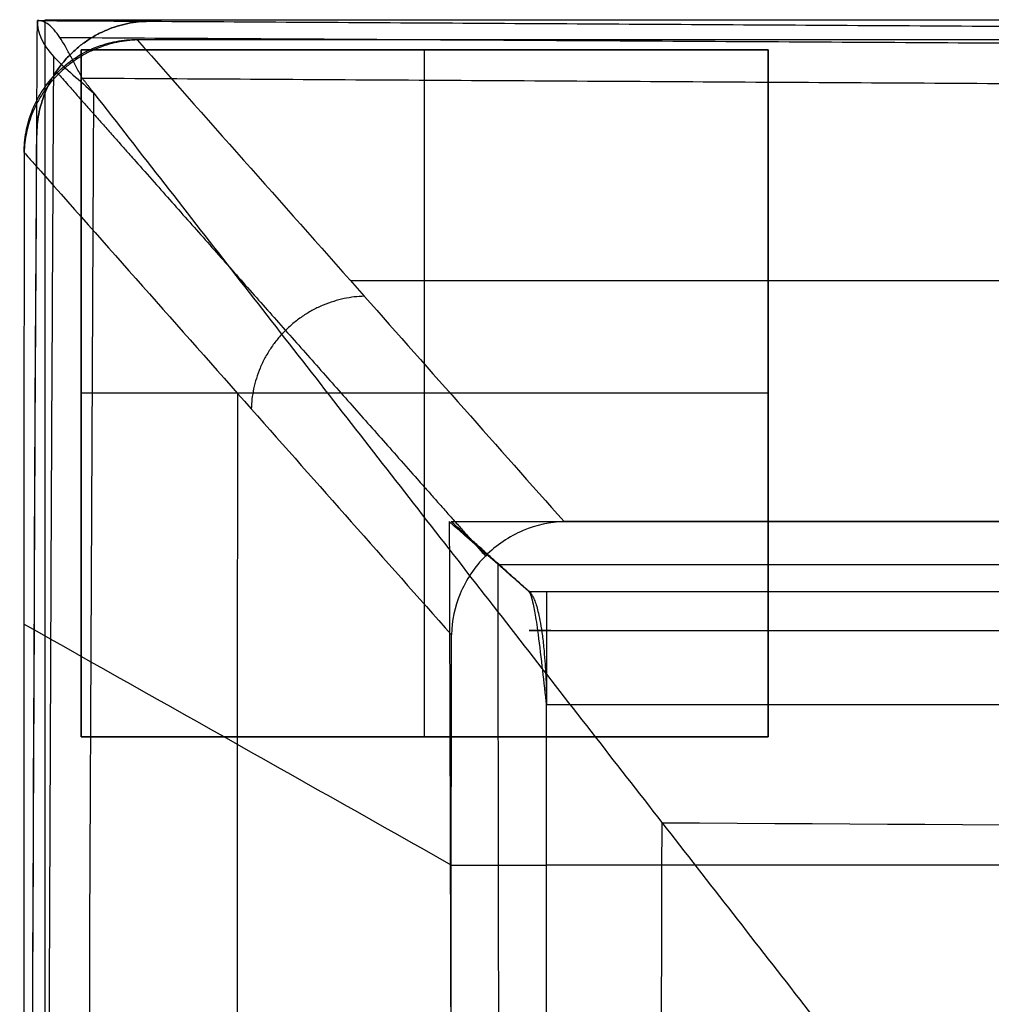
# Model space of a CAD drawing. Header units: millimetres. Extents: x -7048 to -6095, y -2354 to -1505.
# Tile 4 of 17: x -7048 to -6963, y -1591 to -1505. Entities that reach past the tile are written whole.
import ezdxf

# ---------------------------------------------------------------- set-up
doc = ezdxf.new("R2010")
doc.units = ezdxf.units.MM
doc.layers.add('cannaper 2$Calque 20', color=7, linetype='Continuous', true_color=0x000000)
doc.layers.add('cannaper 2$Calque 21', color=7, linetype='Continuous', true_color=0x9e5002)

msp = doc.modelspace()

# ---------------------------------------------------------------- linework, layer by layer
at = {"layer": 'cannaper 2$Calque 20'}
for points, degree in [([(-7046.363574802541, -1515.502634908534, -419.6960107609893), (-7046.345306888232, -1512.168457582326, -419.6960107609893), (-7046.326579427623, -1508.834283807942, -419.6960107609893), (-7046.307380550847, -1505.500113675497, -419.6960107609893)], 3), ([(-7046.307380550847, -1505.500113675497, -419.6960107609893), (-7041.343857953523, -1505.529056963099, -419.6960107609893), (-7036.3803353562, -1505.5580002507, -419.6960107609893)], 2), ([(-7036.3803353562, -1505.5580002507, -613.3570830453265), (-6804.123067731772, -1506.912338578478, -613.3570830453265), (-6571.865800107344, -1508.266676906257, -613.3570830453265)], 2), ([(-7036.3803353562, -1505.5580002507, -419.6960107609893), (-6804.123067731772, -1506.912338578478, -419.6960107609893), (-6571.865800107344, -1508.266676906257, -419.6960107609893)], 2), ([(-7036.3803353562, -1505.5580002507, -419.6960107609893), (-7036.3803353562, -1505.5580002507, -516.5265469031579), (-7036.3803353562, -1505.5580002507, -613.3570830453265)], 2), ([(-7036.3803353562, -1505.5580002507, -504.6407681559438), (-6804.123067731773, -1506.912338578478, -504.6407681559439), (-6571.865800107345, -1508.266676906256, -504.640768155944)], 2), ([(-7037.629122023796, -1507.15716190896, -418.4824824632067), (-6805.280722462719, -1507.154079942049, -418.4824824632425), (-6572.932322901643, -1507.150997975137, -418.4824824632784)], 2), ([(-7043.41669060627, -1508.446899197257, -419.6960107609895), (-7043.41669060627, -1508.446899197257, -516.5265469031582), (-7043.416690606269, -1508.446899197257, -613.3570830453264)], 2), ([(-7042.396394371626, -1510.523003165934, -414.4808962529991), (-7041.888299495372, -1511.175574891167, -414.4808962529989), (-7041.380204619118, -1511.8281466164, -414.4808962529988)], 2), ([(-7042.396394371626, -1510.523003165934, -414.4808962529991), (-6807.135952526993, -1511.89485359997, -414.480896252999), (-6571.875510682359, -1513.266704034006, -414.4808962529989)], 2), ([(-7042.888979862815, -2290.060001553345, -414.4808962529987), (-7041.467593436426, -2030.651609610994, -414.4808962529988), (-7042.827997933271, -1771.23647441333, -414.4808962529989), (-7041.380204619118, -1511.8281466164, -414.4808962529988)], 3), ([(-7041.380204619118, -1511.8281466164, -414.4808962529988), (-6991.790641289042, -1575.516124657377, -414.4808962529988), (-6942.201077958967, -1639.204102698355, -414.4808962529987)], 2), ([(-7047.851875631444, -2290.032402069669, -504.6407681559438), (-7046.437338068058, -2031.862408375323, -504.6407681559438), (-7047.778081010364, -1773.671874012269, -504.6407681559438), (-7046.363574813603, -1515.502634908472, -504.6407681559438)], 3), ([(-7046.61102101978, -1567.052208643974, -419.6960107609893), (-7046.539661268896, -1549.86893128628, -419.6960107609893), (-7046.457720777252, -1532.685735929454, -419.6960107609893), (-7046.363574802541, -1515.502634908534, -419.6960107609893)], 3), ([(-7046.61102101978, -1567.052182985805, -613.3570830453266), (-7046.539661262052, -1549.868914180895, -613.3570830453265), (-7046.457720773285, -1532.685727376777, -613.3570830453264), (-7046.363574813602, -1515.502634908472, -613.3570830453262)], 3), ([(-7046.363574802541, -1515.502634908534, -419.6960107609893), (-7046.363574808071, -1515.502634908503, -516.5265469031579), (-7046.363574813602, -1515.502634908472, -613.3570830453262)], 2), ([(-7047.46627126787, -1517.024842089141, -418.4824659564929), (-7047.479351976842, -1547.758910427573, -418.482423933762), (-7047.541445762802, -1578.492692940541, -418.4824657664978), (-7047.463986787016, -1609.228881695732, -418.4824824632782)], 3), ([(-7047.46627126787, -1517.024842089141, -418.4824659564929), (-7047.181188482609, -1517.346645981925, -416.7323131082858), (-7046.896105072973, -1517.668450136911, -414.9821603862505), (-7046.611021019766, -1517.990254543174, -413.2320077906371)], 3), ([(-7018.97721476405, -1528.205895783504, -303.9832909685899), (-6795.954768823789, -1528.202937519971, -303.9832909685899), (-6572.932322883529, -1528.199979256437, -303.98329096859)], 2), ([(-7028.818167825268, -1609.228881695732, -303.9832909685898), (-7028.881177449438, -1585.510425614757, -303.9832737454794), (-7028.813303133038, -1561.794474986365, -303.9831392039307), (-7028.814346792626, -1538.078503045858, -303.9832362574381)], 3), ([(-7003.208894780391, -1555.522569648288, -151.2689752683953), (-7005.566526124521, -1553.431787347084, -164.007350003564), (-7008.005098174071, -1551.337578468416, -176.7457247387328), (-7010.347269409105, -1549.247450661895, -189.4840994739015)], 3), ([(-7010.347269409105, -1549.247450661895, -189.4840994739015), (-7010.260937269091, -1579.238166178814, -189.4840994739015), (-7010.174605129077, -1609.228881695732, -189.4840994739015)], 2), ([(-7010.174605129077, -1549.254760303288, -189.4840994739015), (-6864.427177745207, -1549.252827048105, -189.4840994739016), (-6718.679750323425, -1549.253793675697, -189.4840994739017), (-6572.932322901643, -1549.254760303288, -189.4840994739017)], 3), ([(-7003.373640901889, -1555.367079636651, -152.2191874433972), (-7006.774123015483, -1552.31091996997, -170.8516434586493), (-7010.174605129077, -1549.254760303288, -189.4840994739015)], 2), ([(-6572.932322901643, -1549.248960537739, -189.4840994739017), (-6786.627273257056, -1549.25179507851, -189.4840994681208), (-7000.322223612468, -1549.254629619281, -189.4840994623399)], 2), ([(-7006.009309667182, -1605.485351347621, -166.6609579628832), (-7006.04738633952, -1579.240209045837, -166.6609579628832), (-7006.085463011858, -1552.995066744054, -166.6609579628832)], 2), ([(-7006.009309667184, -1552.998290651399, -166.6609579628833), (-6860.261882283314, -1552.996357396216, -166.6609579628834), (-6716.597102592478, -1552.997324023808, -166.6609579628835), (-6572.932322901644, -1552.998290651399, -166.6609579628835)], 3), ([(-7010.174445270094, -1579.240588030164, -189.4839735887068), (-7022.615070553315, -1572.224473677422, -265.8167990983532), (-7035.055695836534, -1565.208359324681, -342.1496246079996), (-7047.496321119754, -1558.192244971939, -418.4824501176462)], 3), ([(-7010.17234886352, -1609.228881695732, -189.4840994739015), (-7010.220593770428, -1592.528006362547, -189.4840821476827), (-7010.151316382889, -1575.829607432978, -189.4838740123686), (-7010.159346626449, -1559.13146407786, -189.4839894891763)], 3), ([(-7001.84395454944, -1565.23519200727, -143.8378272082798), (-7001.855257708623, -1565.139524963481, -143.8378271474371), (-7001.866495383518, -1565.043921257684, -143.8391977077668), (-7001.877671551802, -1564.948408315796, -143.8419345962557)], 3), ([(-7001.84395454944, -1565.23519200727, -143.8378272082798), (-7001.843955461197, -1565.105382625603, -143.837827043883), (-7001.843956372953, -1564.975573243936, -143.8378268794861)], 2), ([(-7001.84395454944, -1565.23519200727, -143.8378272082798), (-6858.873410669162, -1565.233285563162, -143.8378254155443), (-6715.902866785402, -1565.234248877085, -143.8378236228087), (-6572.932322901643, -1565.235212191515, -143.837821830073)], 3), ([(-7001.843757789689, -1593.248429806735, -143.8378626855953), (-7001.843856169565, -1579.241810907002, -143.8378449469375), (-7001.84395454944, -1565.23519200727, -143.8378272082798)], 2), ([(-7047.851875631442, -2290.032402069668, -613.3570830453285), (-7046.531486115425, -2049.045551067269, -613.357083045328), (-7047.611813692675, -1808.040802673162, -613.3570830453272), (-7046.61102101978, -1567.052182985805, -613.3570830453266)], 3), ([(-7047.85187418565, -2290.03240207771, -419.6960107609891), (-7046.531485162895, -2049.04555962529, -419.6960107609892), (-7047.611813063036, -1808.040819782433, -419.6960107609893), (-7046.61102101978, -1567.052208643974, -419.6960107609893)], 3), ([(-6991.769932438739, -1575.542696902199, -414.4808962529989), (-6851.84733365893, -1576.359420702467, -414.4808962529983), (-6711.923631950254, -1577.176150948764, -414.4808962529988), (-6572.001215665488, -1577.992873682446, -414.4808962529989)], 3), ([(-7010.260937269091, -1579.238166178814, -189.4840994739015), (-7007.47369524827, -1579.238605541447, -174.2686717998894), (-7004.617684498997, -1579.241956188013, -159.0532441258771), (-7001.844014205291, -1579.24182099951, -143.8378164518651)], 3), ([(-6572.932322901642, -1579.241820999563, -143.8378164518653), (-6715.9029783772, -1579.241334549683, -143.8378164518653), (-6858.87364988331, -1579.240848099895, -143.8378164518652), (-7001.844014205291, -1579.24182099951, -143.8378164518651)], 3)]:
    msp.add_open_spline(points, degree=degree, dxfattribs=at)
for points, weights, degree in [([(-7036.3803353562, -1505.5580002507, -613.3570830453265), (-7046.308771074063, -1505.50010556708, -613.3570830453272), (-7046.363574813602, -1515.502634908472, -613.3570830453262)], [1, 0.7070119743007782, 1], 2), ([(-7046.363574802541, -1515.502634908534, -419.6960107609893), (-7046.308771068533, -1505.50010556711, -419.6960107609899), (-7036.3803353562, -1505.5580002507, -419.6960107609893)], [1, 0.7070119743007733, 1], 2), ([(-7036.3803353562, -1505.5580002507, -516.5265469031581), (-7046.308771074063, -1505.50010556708, -516.5265469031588), (-7046.363574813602, -1515.502634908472, -516.5265469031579)], [1, 0.7070119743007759, 1], 2), ([(-7044.345938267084, -1506.976041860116, -416.0083679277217), (-6808.105322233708, -1508.353607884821, -416.0083679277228), (-6571.864706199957, -1509.731173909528, -416.0083679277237)], [0.8535533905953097, 0.8535533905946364, 0.8535533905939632], 2), ([(-7037.596608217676, -1507.193856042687, -418.2828766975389), (-7047.183506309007, -1507.471673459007, -416.7723375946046), (-7047.46627126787, -1517.024842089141, -418.4824659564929)], [1, 0.7174636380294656, 0.9999999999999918], 2), ([(-7046.398272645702, -2290.040485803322, -416.0083679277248), (-7044.971219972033, -2029.607830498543, -416.0083679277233), (-7046.348433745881, -1769.142595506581, -416.0083679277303), (-7044.871780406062, -1508.658474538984, -416.0083679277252)], [0.8535533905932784, 0.8535533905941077, 0.8535533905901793, 0.8535533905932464], 3), ([(-7017.766167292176, -1529.57245353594, -296.5496011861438), (-7027.357795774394, -1529.850453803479, -295.0380677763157), (-7027.635938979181, -1539.408371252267, -296.7498518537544)], [1, 0.7172904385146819, 1], 2), ([(-7001.844141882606, -1555.367059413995, -152.2191876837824), (-7001.844124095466, -1556.741820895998, -143.8378164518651), (-7001.844014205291, -1565.235192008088, -143.8378164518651)], [1, 0.7621885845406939, 1], 2)]:
    msp.add_rational_spline(points, weights, degree=degree, dxfattribs=at)
for points, knots in [([(-7046.307380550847, -1505.500113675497, -419.6960107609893), (-7046.310533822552, -1506.047798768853, -419.0548400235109), (-7046.200944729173, -1506.563668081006, -418.4025351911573), (-7045.723467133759, -1507.615928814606, -417.1192406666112), (-7045.352149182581, -1508.131980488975, -416.5162699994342), (-7044.391418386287, -1509.184888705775, -415.5004734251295), (-7043.820514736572, -1509.70204472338, -415.1072078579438), (-7042.605187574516, -1510.758391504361, -414.5991628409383), (-7041.987319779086, -1511.27707318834, -414.4808962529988), (-7041.380204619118, -1511.8281466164, -414.4808962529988)], [0, 0, 0, 0, 2.456365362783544, 2.456365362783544, 5.034076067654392, 5.034076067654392, 7.61174835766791, 7.61174835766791, 10.06800188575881, 10.06800188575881, 10.06800188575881, 10.06800188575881]), ([(-7042.396394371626, -1510.523003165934, -414.4808962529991), (-7042.558856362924, -1510.227423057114, -414.4808962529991), (-7042.721255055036, -1509.920825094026, -414.5082148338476), (-7043.046007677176, -1509.299837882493, -414.627706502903), (-7043.208361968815, -1508.985511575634, -414.7199843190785), (-7043.53313526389, -1508.368122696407, -414.9741322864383), (-7043.695554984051, -1508.065184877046, -415.1360624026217), (-7044.02057985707, -1507.491585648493, -415.5259042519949), (-7044.183185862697, -1507.221072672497, -415.7537893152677), (-7044.508690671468, -1506.731011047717, -416.2629465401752), (-7044.671590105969, -1506.511572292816, -416.5441040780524), (-7044.997752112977, -1506.135902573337, -417.1403943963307), (-7045.161014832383, -1505.979697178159, -417.4553723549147), (-7045.487924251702, -1505.734122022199, -418.0973370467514), (-7045.651570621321, -1505.644694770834, -418.4241936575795), (-7045.979221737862, -1505.528219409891, -419.0699115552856), (-7046.143225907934, -1505.501070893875, -419.3887071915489), (-7046.307380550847, -1505.500113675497, -419.6960107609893)], [0, 0, 0, 0, 1.099995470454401, 1.099995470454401, 2.199990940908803, 2.199990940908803, 3.299986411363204, 3.299986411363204, 4.399981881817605, 4.399981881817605, 5.499977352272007, 5.499977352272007, 6.599972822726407, 6.599972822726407, 7.699968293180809, 7.699968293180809, 8.79996376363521, 8.79996376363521, 8.79996376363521, 8.79996376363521]), ([(-7037.629122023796, -1507.15716190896, -418.4824824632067), (-7037.618284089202, -1507.169393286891, -418.4159472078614), (-7037.607446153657, -1507.181624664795, -418.3494119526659), (-7037.59660821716, -1507.193856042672, -418.2828766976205), (-7030.98687679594, -1514.653400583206, -377.7050527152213), (-7018.563168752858, -1528.673689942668, -301.4386223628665), (-7006.13744263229, -1542.693920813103, -225.1725100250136), (-7000.322223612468, -1549.254629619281, -189.4840994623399)], [1.555242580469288, 1.555242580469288, 1.555242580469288, 1.555242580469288, 1.760781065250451, 1.760781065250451, 1.760781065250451, 127.1124399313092, 237.3607999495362, 237.3607999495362, 237.3607999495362, 237.3607999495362]), ([(-7046.61102101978, -1513.001854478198, -418.420139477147), (-7046.401283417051, -1512.531306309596, -418.4103646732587), (-7046.151677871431, -1512.070361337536, -418.4013868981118), (-7045.49723196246, -1511.066271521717, -418.3859719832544), (-7045.068650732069, -1510.535478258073, -418.3809500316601), (-7044.110961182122, -1509.573369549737, -418.380450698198), (-7043.582052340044, -1509.142300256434, -418.3849806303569), (-7042.459128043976, -1508.403479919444, -418.4016511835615), (-7041.865293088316, -1508.096017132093, -418.413767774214), (-7040.654072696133, -1507.612896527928, -418.4397967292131), (-7040.036919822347, -1507.437222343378, -418.4536487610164), (-7038.815890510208, -1507.209384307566, -418.4750240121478), (-7038.212152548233, -1507.157169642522, -418.4824824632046), (-7037.629122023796, -1507.15716190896, -418.4824824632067)], [-11.14788939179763, -11.14788939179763, -11.14788939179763, -11.14788939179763, -9.637502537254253, -9.637502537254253, -7.71352272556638, -7.71352272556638, -5.789125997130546, -5.789125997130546, -3.861157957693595, -3.861157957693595, -1.931761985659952, -1.931761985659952, 0, 0, 0, 0]), ([(-7047.46627126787, -1517.024842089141, -418.4824659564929), (-7047.466022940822, -1516.441380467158, -418.4824667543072), (-7047.414241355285, -1515.837134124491, -418.4753973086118), (-7047.188375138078, -1514.615289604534, -418.4547514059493), (-7047.014345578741, -1513.99783951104, -418.4412431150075), (-7046.723192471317, -1513.260979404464, -418.4255673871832), (-7046.668609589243, -1513.131054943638, -418.4228233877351), (-7046.61102101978, -1513.001854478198, -418.420139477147)], [-15.42246148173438, -15.42246148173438, -15.42246148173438, -15.42246148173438, -13.49050407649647, -13.49050407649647, -11.56260290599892, -11.56260290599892, -11.14788939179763, -11.14788939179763, -11.14788939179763, -11.14788939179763]), ([(-7046.611021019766, -1517.990254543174, -413.2320077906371), (-7040.286380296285, -1525.129542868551, -374.4045593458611), (-7028.136893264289, -1538.84349965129, -299.8217930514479), (-7015.985464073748, -1552.557472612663, -225.2392664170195), (-7010.159346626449, -1559.13146407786, -189.4839894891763)], [7.167323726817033, 7.167323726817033, 7.167323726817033, 7.167323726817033, 127.1124399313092, 237.5675499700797, 237.5675499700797, 237.5675499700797, 237.5675499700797]), ([(-7000.322223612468, -1549.254629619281, -189.4840994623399), (-7001.543550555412, -1549.293401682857, -189.2732809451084), (-7002.752296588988, -1549.557754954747, -189.1075626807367), (-7005.120616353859, -1550.551566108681, -188.8691375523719), (-7006.241521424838, -1551.305890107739, -188.807789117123), (-7008.132889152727, -1553.202996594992, -188.8132250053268), (-7008.883632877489, -1554.325995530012, -188.8799668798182), (-7009.868246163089, -1556.697956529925, -189.1203582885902), (-7010.12724816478, -1557.908239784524, -189.2832885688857), (-7010.159346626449, -1559.13146407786, -189.4839894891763)], [0, 0, 0, 0, 3.707315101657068, 3.707315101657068, 7.711922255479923, 7.711922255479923, 11.71653017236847, 11.71653017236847, 15.42384724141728, 15.42384724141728, 15.42384724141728, 15.42384724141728]), ([(-7003.373640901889, -1555.367079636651, -152.2191874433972), (-7002.863807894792, -1555.367072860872, -152.219187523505), (-7002.353974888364, -1555.367066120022, -152.2191876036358), (-7001.844141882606, -1555.367059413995, -152.2191876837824), (-6858.873471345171, -1555.365147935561, -152.2192183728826), (-6715.902865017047, -1555.366111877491, -152.2192145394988), (-6572.932322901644, -1555.367075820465, -152.2192107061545)], [-1.540754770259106, -1.540754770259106, -1.540754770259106, -1.540754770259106, -0.0001118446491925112, -0.0001118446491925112, -0.0001118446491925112, 432.0369338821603, 432.0369338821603, 432.0369338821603, 432.0369338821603]), ([(-7002.749995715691, -1557.791923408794, -147.1596675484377), (-7002.829372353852, -1557.28500150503, -147.7246646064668), (-7002.909252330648, -1556.843148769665, -148.3465685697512), (-7003.113903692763, -1555.925752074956, -150.0124542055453), (-7003.239136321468, -1555.551361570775, -151.0956841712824), (-7003.373640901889, -1555.367079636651, -152.2191874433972)], [8.44408848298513, 8.44408848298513, 8.44408848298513, 8.44408848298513, 10.7364622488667, 10.7364622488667, 14.16626129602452, 14.16626129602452, 14.16626129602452, 14.16626129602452]), ([(-7003.208894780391, -1555.522569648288, -151.2689752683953), (-7003.155929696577, -1555.614210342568, -150.9828469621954), (-7003.09634819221, -1555.719424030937, -150.6607042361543), (-7003.017133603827, -1555.868370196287, -150.2320422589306), (-7002.988664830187, -1555.923634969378, -150.077919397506), (-7002.933286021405, -1556.039697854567, -149.7779846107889), (-7002.91051840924, -1556.092181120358, -149.6546207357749), (-7002.882432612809, -1556.164269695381, -149.50237773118), (-7002.821351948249, -1556.321047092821, -149.1712814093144), (-7002.773161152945, -1556.465997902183, -148.909799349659), (-7002.716029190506, -1556.661887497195, -148.5995216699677), (-7002.661334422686, -1556.849420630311, -148.302480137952), (-7002.613043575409, -1557.032659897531, -148.0399586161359), (-7002.562770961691, -1557.254412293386, -147.766429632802), (-7002.503645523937, -1557.515214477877, -147.444733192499), (-7002.444781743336, -1557.816470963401, -147.1240860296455), (-7002.391845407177, -1558.114307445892, -146.8354429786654), (-7002.330042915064, -1558.462027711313, -146.4984559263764), (-7002.273223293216, -1558.822376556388, -146.188241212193), (-7002.22113854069, -1559.215915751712, -145.903615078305), (-7002.167736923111, -1559.619404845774, -145.6117927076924), (-7002.116407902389, -1560.080206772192, -145.3309685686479), (-7002.07462985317, -1560.523675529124, -145.1022320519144), (-7002.037947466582, -1560.913054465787, -144.9013944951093), (-7002.008102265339, -1561.293478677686, -144.7378648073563), (-7001.979144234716, -1561.702179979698, -144.5791281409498), (-7001.953551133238, -1562.063390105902, -144.4388367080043), (-7001.93659348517, -1562.334632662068, -144.345830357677), (-7001.919799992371, -1562.711892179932, -144.2537088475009), (-7001.900779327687, -1563.139184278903, -144.1493700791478), (-7001.882576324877, -1563.694934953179, -144.0494789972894), (-7001.869084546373, -1564.128378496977, -143.975429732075), (-7001.861198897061, -1564.381716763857, -143.9321495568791), (-7001.850985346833, -1564.721377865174, -143.8760857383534), (-7001.843956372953, -1564.975573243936, -143.8378268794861)], [0, 0, 0, 0, 0.9226897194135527, 0.9226897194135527, 1.393164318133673, 1.393164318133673, 1.909534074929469, 1.909534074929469, 1.909534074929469, 2.955320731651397, 2.955320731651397, 2.955320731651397, 3.990476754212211, 3.990476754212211, 3.990476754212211, 5.270989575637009, 5.270989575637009, 5.270989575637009, 6.726625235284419, 6.726625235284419, 6.726625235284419, 8.270347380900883, 8.270347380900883, 8.270347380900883, 9.564620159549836, 9.564620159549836, 9.564620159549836, 10.62894632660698, 10.62894632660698, 10.62894632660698, 12.07410608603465, 12.07410608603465, 12.07410608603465, 12.93280127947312, 12.93280127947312, 12.93280127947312, 12.93280127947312]), ([(-7001.877671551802, -1564.948408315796, -143.8419345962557), (-7001.999500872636, -1563.9072395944, -143.8717689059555), (-7002.114021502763, -1562.876856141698, -144.0639608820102), (-7002.357052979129, -1560.748416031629, -144.8187848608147), (-7002.482367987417, -1559.687455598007, -145.4296158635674), (-7002.655923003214, -1558.416766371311, -146.5088599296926), (-7002.702870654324, -1558.092877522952, -146.8242348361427), (-7002.749995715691, -1557.791923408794, -147.1596675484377)], [0.2881987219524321, 0.2881987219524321, 0.2881987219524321, 0.2881987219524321, 3.429799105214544, 3.429799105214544, 7.083130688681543, 7.083130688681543, 8.44408848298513, 8.44408848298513, 8.44408848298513, 8.44408848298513]), ([(-6990.771529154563, -2295.355147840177, -414.4808962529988), (-6990.578414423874, -2266.821395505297, -414.4808962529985), (-6990.442607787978, -2238.287798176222, -414.4808962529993), (-6990.268704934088, -2179.552295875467, -414.4808962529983), (-6990.23697635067, -2149.35163282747, -414.4808962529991), (-6990.26777358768, -2088.950635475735, -414.4808962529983), (-6990.331069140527, -2058.748065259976, -414.4808962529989), (-6990.522317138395, -1998.347023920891, -414.4808962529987), (-6990.650591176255, -1968.148229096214, -414.4808962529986), (-6991.075431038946, -1877.546033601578, -414.4808962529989), (-6991.411803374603, -1817.147798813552, -414.4808962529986), (-6991.733912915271, -1726.545779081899, -414.4808962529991), (-6991.81108297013, -1696.346135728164, -414.4808962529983), (-6991.869714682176, -1635.94365656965, -414.4808962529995), (-6991.850475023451, -1605.744668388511, -414.4808962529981), (-6991.769932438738, -1575.542696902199, -414.4808962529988)], [4.999914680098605, 4.999914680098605, 4.999914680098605, 4.999914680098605, 90.6029397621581, 90.6029397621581, 181.2058795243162, 181.2058795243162, 271.8088192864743, 271.8088192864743, 362.4117590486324, 362.4117590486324, 543.6176385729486, 543.6176385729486, 634.2205783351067, 634.2205783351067, 724.8235180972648, 724.8235180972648, 724.8235180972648, 724.8235180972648])]:
    msp.add_open_spline(points, degree=3, knots=knots, dxfattribs=at)
for points, weights, knots in [([(-7044.584069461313, -1510.048665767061, -418.3806975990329), (-7044.547653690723, -1510.089769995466, -418.1571186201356), (-7044.511237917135, -1510.130874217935, -417.9335396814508), (-7044.474822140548, -1510.171978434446, -417.7099607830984), (-7037.865428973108, -1517.632308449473, -377.1308517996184), (-7025.436944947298, -1531.660395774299, -300.8281682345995), (-7013.007402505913, -1545.687386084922, -224.531572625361), (-7007.187205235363, -1552.254443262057, -188.8105070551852)], [0.8587322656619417, 0.8587321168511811, 0.8587319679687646, 0.8587318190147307, 0.8587048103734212, 0.858649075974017, 0.8585922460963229, 0.858575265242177], [1.070108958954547, 1.070108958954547, 1.070108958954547, 1.070108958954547, 1.760781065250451, 1.760781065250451, 1.760781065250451, 127.1124399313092, 237.4641749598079, 237.4641749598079, 237.4641749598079, 237.4641749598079]), ([(-7002.608847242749, -1558.761651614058, -146.2159305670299), (-7002.353930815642, -1558.76164823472, -146.2159305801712), (-7002.099014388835, -1558.7616448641, -146.2159305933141), (-7001.844097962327, -1558.761641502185, -146.2159306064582), (-6858.873553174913, -1558.759723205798, -146.2159406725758), (-6715.902869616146, -1558.760687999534, -146.2159394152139), (-6572.932322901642, -1558.761652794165, -146.215938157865)], [0.8810942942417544, 0.8810942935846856, 0.8810942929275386, 0.8810942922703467, 0.8810937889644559, 0.8810938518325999, 0.8810939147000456], [-0.7704333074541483, -0.7704333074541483, -0.7704333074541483, -0.7704333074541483, -0.0001118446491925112, -0.0001118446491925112, -0.0001118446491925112, 432.0369169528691, 432.0369169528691, 432.0369169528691, 432.0369169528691])]:
    msp.add_rational_spline(points, weights, degree=3, knots=knots, dxfattribs=at)
at = {"layer": 'cannaper 2$Calque 21'}
for p, q in [((-7012.497483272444, -1568.046852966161, -430.7087466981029), (-7012.497483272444, -1508.046852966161, -430.7087466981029)), ((-6982.497483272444, -1538.046852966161, -430.7087466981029), (-7042.497483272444, -1538.046852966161, -430.7087466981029))]:
    msp.add_line(p, q, dxfattribs=at)
for points in [[(-7045.637191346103, -2297.507224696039, -614.090718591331), (-7045.637191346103, -1901.46600703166, -614.090718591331), (-7045.637191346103, -1505.424789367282, -614.090718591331)], [(-7045.637191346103, -1505.424789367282, -614.090718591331), (-7045.637191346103, -1505.424789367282, -636.590718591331), (-7045.637191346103, -1505.424789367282, -659.090718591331)], [(-7045.637191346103, -2297.507224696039, -659.090718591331), (-7045.637191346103, -1901.46600703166, -659.090718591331), (-7045.637191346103, -1505.424789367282, -659.090718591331)], [(-7045.637191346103, -1505.424789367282, -614.090718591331), (-6808.624106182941, -1505.424789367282, -614.0907185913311), (-6571.61102101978, -1505.424789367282, -614.0907185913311)], [(-7045.637191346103, -1505.424789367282, -659.090718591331), (-6808.624106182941, -1505.424789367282, -659.090718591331), (-6571.61102101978, -1505.424789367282, -659.090718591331)], [(-7045.637191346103, -2297.507224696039, -636.590718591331), (-7045.637191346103, -1901.46600703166, -636.590718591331), (-7045.637191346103, -1505.424789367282, -636.590718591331)], [(-7045.637191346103, -1505.424789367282, -636.590718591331), (-6808.624106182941, -1505.424789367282, -636.590718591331), (-6571.61102101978, -1505.424789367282, -636.590718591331)], [(-6982.497483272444, -1508.046852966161, -823.8438493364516), (-7012.497483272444, -1508.046852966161, -823.8438493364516), (-7042.497483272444, -1508.046852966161, -823.8438493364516)], [(-7042.497483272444, -1568.046852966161, -430.7087466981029), (-7042.497483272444, -1538.046852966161, -430.7087466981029), (-7042.497483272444, -1508.046852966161, -430.7087466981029)], [(-7042.497483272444, -1508.046852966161, -430.7087466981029), (-7042.497483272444, -1508.046852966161, -627.2762980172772), (-7042.497483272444, -1508.046852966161, -823.8438493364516)], [(-7042.497483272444, -1508.046852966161, -430.7087466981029), (-7012.497483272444, -1508.046852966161, -430.7087466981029), (-6982.497483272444, -1508.046852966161, -430.7087466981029)], [(-7042.497483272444, -1508.046852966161, -823.8438493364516), (-7042.497483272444, -1538.046852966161, -823.8438493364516), (-7042.497483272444, -1568.046852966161, -823.8438493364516)], [(-7042.497483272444, -1568.046852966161, -628.6122928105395), (-7042.497483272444, -1538.046852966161, -628.6122928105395), (-7042.497483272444, -1508.046852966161, -628.6122928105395)], [(-7042.497483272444, -1508.046852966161, -628.6122928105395), (-7012.497483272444, -1508.046852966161, -628.6122928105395), (-6982.497483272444, -1508.046852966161, -628.6122928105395)], [(-7012.497483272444, -1508.046852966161, -430.7087466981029), (-7012.497483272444, -1508.046852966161, -627.2762980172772), (-7012.497483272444, -1508.046852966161, -823.8438493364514)], [(-6982.497483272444, -1508.046852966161, -430.7087466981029), (-6982.497483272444, -1508.046852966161, -627.2762980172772), (-6982.497483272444, -1508.046852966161, -823.8438493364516)], [(-6982.497483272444, -1508.046852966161, -430.7087466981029), (-6982.497483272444, -1538.046852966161, -430.7087466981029), (-6982.497483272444, -1568.046852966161, -430.7087466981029)], [(-6982.497483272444, -1568.046852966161, -823.8438493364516), (-6982.497483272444, -1538.046852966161, -823.8438493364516), (-6982.497483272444, -1508.046852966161, -823.8438493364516)], [(-6982.497483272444, -1508.046852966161, -628.6122928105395), (-6982.497483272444, -1538.046852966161, -628.6122928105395), (-6982.497483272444, -1568.046852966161, -628.6122928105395)], [(-7042.497483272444, -1538.046852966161, -430.7087466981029), (-7042.497483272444, -1538.046852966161, -627.2762980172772), (-7042.497483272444, -1538.046852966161, -823.8438493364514)], [(-6982.497483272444, -1538.046852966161, -430.7087466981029), (-6982.497483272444, -1538.046852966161, -627.2762980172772), (-6982.497483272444, -1538.046852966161, -823.8438493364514)], [(-6982.497483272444, -1568.046852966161, -430.7087466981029), (-7012.497483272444, -1568.046852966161, -430.7087466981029), (-7042.497483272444, -1568.046852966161, -430.7087466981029)], [(-7042.497483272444, -1568.046852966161, -430.7087466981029), (-7042.497483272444, -1568.046852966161, -627.2762980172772), (-7042.497483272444, -1568.046852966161, -823.8438493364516)], [(-7042.497483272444, -1568.046852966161, -823.8438493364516), (-7012.497483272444, -1568.046852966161, -823.8438493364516), (-6982.497483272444, -1568.046852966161, -823.8438493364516)], [(-6982.497483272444, -1568.046852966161, -628.6122928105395), (-7012.497483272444, -1568.046852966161, -628.6122928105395), (-7042.497483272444, -1568.046852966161, -628.6122928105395)], [(-7012.497483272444, -1568.046852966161, -430.7087466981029), (-7012.497483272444, -1568.046852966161, -627.2762980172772), (-7012.497483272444, -1568.046852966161, -823.8438493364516)], [(-6982.497483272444, -1568.046852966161, -430.7087466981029), (-6982.497483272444, -1568.046852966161, -627.2762980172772), (-6982.497483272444, -1568.046852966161, -823.8438493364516)]]:
    msp.add_open_spline(points, degree=2, dxfattribs=at)

doc.saveas('drawing.dxf')
